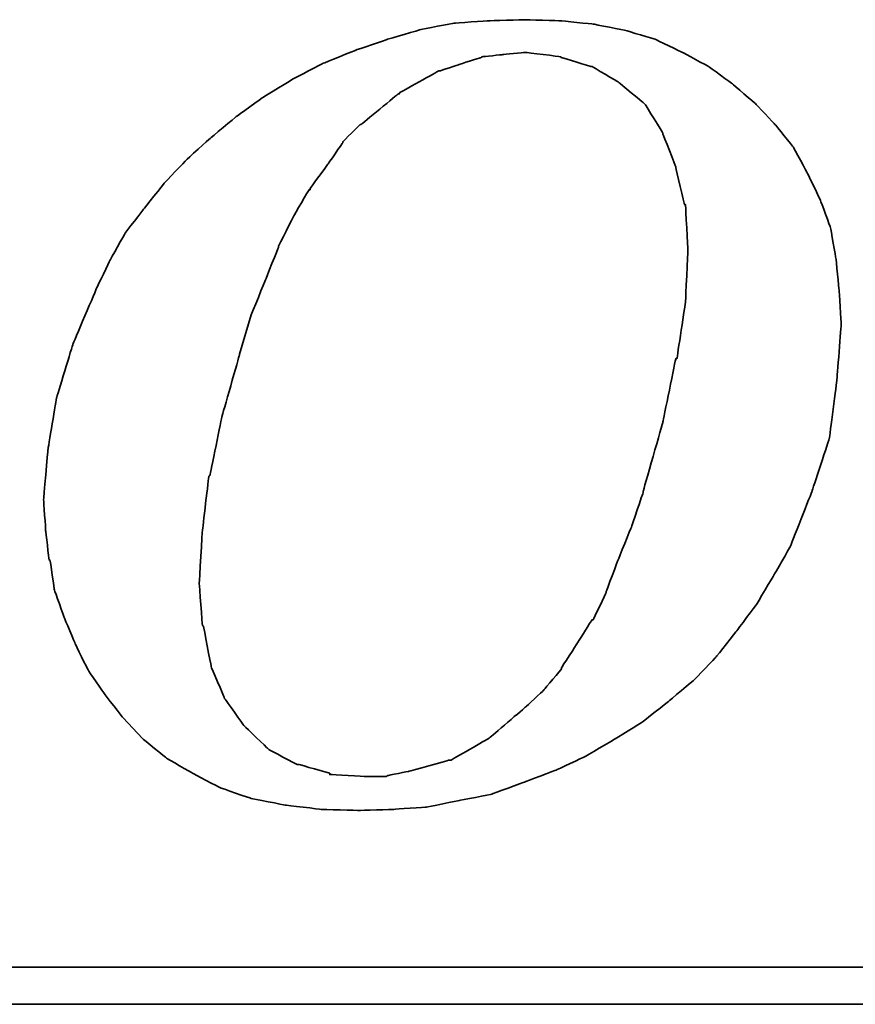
# Model space of a CAD drawing. Header units: millimetres. Extents: x 26 to 424, y -225 to -85.
# Tile 36 of 54: x 320.58 to 324.33, y -185.69 to -181.28. Entities that reach past the tile are written whole.
import ezdxf

# ---------------------------------------------------------------- set-up
doc = ezdxf.new("R2010")
doc.units = ezdxf.units.MM
doc.header["$LTSCALE"] = 0.15
doc.layers.add('DIM', color=4, linetype='CONTINUOUS')
doc.layers.add('layer 1', color=7, linetype='CONTINUOUS')

# ---------------------------------------------------------------- blocks, each defined once
blk = doc.blocks.new('TBI MOTION logo(完整正式版)')
at = {"layer": 'layer 1', "color": 22, "lineweight": 35}
for points, knots in [([(-11.34375, -6.98375), (-11.34375, -6.98375), (-10.91375, -7.43875), (-10.91375, -7.43875), (-10.91375, -7.43875), (-10.91375, -7.43875), (-10.38625, -7.87125), (-10.38625, -7.87125), (-10.38625, -7.87125), (-10.38625, -7.87125), (-9.81125, -8.20375), (-9.81125, -8.20375), (-9.81125, -8.20375), (-9.81125, -8.20375), (-9.21125, -8.51875), (-9.21125, -8.51875), (-9.21125, -8.51875), (-9.21125, -8.51875), (-8.51625, -8.75875), (-8.51625, -8.75875), (-8.51625, -8.75875), (-8.51625, -8.75875), (-7.77125, -8.90375), (-7.77125, -8.90375), (-7.77125, -8.90375), (-7.77125, -8.90375), (-6.97875, -8.99875), (-6.97875, -8.99875), (-6.97875, -8.99875), (-6.97875, -8.99875), (-6.14125, -9.02375), (-6.14125, -9.02375), (-6.14125, -9.02375), (-6.14125, -9.02375), (-5.37125, -8.99875), (-5.37125, -8.99875), (-5.37125, -8.99875), (-5.37125, -8.99875), (-4.65375, -8.94875), (-4.65375, -8.94875), (-4.65375, -8.94875), (-4.65375, -8.94875), (-3.93375, -8.80625), (-3.93375, -8.80625), (-3.93375, -8.80625), (-3.93375, -8.80625), (-3.21375, -8.66375), (-3.21375, -8.66375), (-3.21375, -8.66375), (-3.21375, -8.66375), (-2.49375, -8.39875), (-2.49375, -8.39875), (-2.49375, -8.39875), (-2.49375, -8.39875), (-1.79875, -8.13375), (-1.79875, -8.13375), (-1.79875, -8.13375), (-1.79875, -8.13375), (-1.17375, -7.84375), (-1.17375, -7.84375), (-1.17375, -7.84375), (-1.17375, -7.84375), (-0.52375, -7.46375), (-0.52375, -7.46375), (-0.52375, -7.46375), (-0.52375, -7.46375), (0.10124, -7.07875), (0.10124, -7.07875), (0.10124, -7.07875), (0.10124, -7.07875), (0.67625, -6.62375), (0.67625, -6.62375), (0.67625, -6.62375), (0.67625, -6.62375), (1.24874, -6.14375), (1.24874, -6.14375), (1.24874, -6.14375), (1.24874, -6.14375), (1.72874, -5.64125), (1.72874, -5.64125), (1.72874, -5.64125), (1.72874, -5.64125), (2.18624, -5.06375), (2.18624, -5.06375), (2.18624, -5.06375), (2.18624, -5.06375), (2.61625, -4.48874), (2.61625, -4.48874), (2.61625, -4.48874), (2.61625, -4.48874), (3.00125, -3.83874), (3.00125, -3.83874), (3.00125, -3.83874), (3.00125, -3.83874), (3.36124, -3.21374), (3.36124, -3.21374), (3.36124, -3.21374), (3.36124, -3.21374), (3.84374, -1.99125), (3.84374, -1.99125), (3.84374, -1.99125), (3.84374, -1.99125), (4.22625, -0.81875), (4.22625, -0.81875), (4.22625, -0.81875), (4.22625, -0.81875), (4.39125, 0.45624), (4.39125, 0.45624), (4.39125, 0.45624), (4.39125, 0.45624), (4.48874, 1.70124), (4.48874, 1.70124), (4.48874, 1.70124), (4.48874, 1.70124), (4.43874, 2.44625), (4.43874, 2.44625), (4.43874, 2.44625), (4.43874, 2.44625), (4.36874, 3.14125), (4.36874, 3.14125), (4.36874, 3.14125), (4.36874, 3.14125), (4.25125, 3.81125), (4.25125, 3.81125), (4.25125, 3.81125), (4.25125, 3.81125), (4.03124, 4.41125), (4.03124, 4.41125), (4.03124, 4.41125), (4.03124, 4.41125), (3.74374, 5.01125), (3.74374, 5.01125), (3.74374, 5.01125), (3.74374, 5.01125), (3.43124, 5.58875), (3.43124, 5.58875), (3.43124, 5.58875), (3.43124, 5.58875), (3.02625, 6.09125), (3.02625, 6.09125), (3.02625, 6.09125), (3.02625, 6.09125), (2.59374, 6.54875), (2.59374, 6.54875), (2.59374, 6.54875), (2.59374, 6.54875), (2.09124, 6.98125), (2.09124, 6.98125), (2.09124, 6.98125), (2.09124, 6.98125), (1.56124, 7.36625), (1.56124, 7.36625), (1.56124, 7.36625), (1.56124, 7.36625), (0.98624, 7.67625), (0.98624, 7.67625), (0.98624, 7.67625), (0.98624, 7.67625), (0.38624, 7.96375), (0.38624, 7.96375), (0.38624, 7.96375), (0.38624, 7.96375), (-0.25875, 8.15625), (-0.25875, 8.15625), (-0.25875, 8.15625), (-0.25875, 8.15625), (-0.98125, 8.30125), (-0.98125, 8.30125), (-0.98125, 8.30125), (-0.98125, 8.30125), (-1.70124, 8.37125), (-1.70124, 8.37125), (-1.70124, 8.37125), (-1.70124, 8.37125), (-2.49375, 8.39624), (-2.49375, 8.39624), (-2.49375, 8.39624), (-2.49375, 8.39624), (-3.28625, 8.37125), (-3.28625, 8.37125), (-3.28625, 8.37125), (-3.28625, 8.37125), (-4.05125, 8.32125), (-4.05125, 8.32125), (-4.05125, 8.32125), (-4.05125, 8.32125), (-4.77375, 8.18125), (-4.77375, 8.18125), (-4.77375, 8.18125), (-4.77375, 8.18125), (-5.51625, 7.96375), (-5.51625, 7.96375), (-5.51625, 7.96375), (-5.51625, 7.96375), (-6.21125, 7.72625), (-6.21125, 7.72625), (-6.21125, 7.72625), (-6.21125, 7.72625), (-6.92875, 7.43625), (-6.92875, 7.43625), (-6.92875, 7.43625), (-6.92875, 7.43625), (-7.57875, 7.10125), (-7.57875, 7.10125), (-7.57875, 7.10125), (-7.57875, 7.10125), (-8.24875, 6.69125), (-8.24875, 6.69125), (-8.24875, 6.69125), (-8.24875, 6.69125), (-8.84875, 6.26125), (-8.84875, 6.26125), (-8.84875, 6.26125), (-8.84875, 6.26125), (-9.42625, 5.78125), (-9.42625, 5.78125), (-9.42625, 5.78125), (-9.42625, 5.78125), (-9.95375, 5.30125), (-9.95375, 5.30125), (-9.95375, 5.30125), (-9.95375, 5.30125), (-10.43375, 4.79624), (-10.43375, 4.79624), (-10.43375, 4.79624), (-10.43375, 4.79624), (-10.88875, 4.22125), (-10.88875, 4.22125), (-10.88875, 4.22125), (-10.88875, 4.22125), (-11.29875, 3.69375), (-11.29875, 3.69375), (-11.29875, 3.69375), (-11.29875, 3.69375), (-11.63375, 3.09125), (-11.63375, 3.09125), (-11.63375, 3.09125), (-11.63375, 3.09125), (-11.91875, 2.49625), (-11.91875, 2.49625), (-11.91875, 2.49625), (-11.91875, 2.49625), (-12.44875, 1.24625), (-12.44875, 1.24625), (-12.44875, 1.24625), (-12.44875, 1.24625), (-12.80875, 0.06874), (-12.80875, 0.06874), (-12.80875, 0.06874), (-12.80875, 0.06874), (-12.99875, -1.07875), (-12.99875, -1.07875), (-12.99875, -1.07875), (-12.99875, -1.07875), (-13.09375, -2.18375), (-13.09375, -2.18375), (-13.09375, -2.18375), (-13.09375, -2.18375), (-13.04875, -2.85375), (-13.04875, -2.85375), (-13.04875, -2.85375), (-13.04875, -2.85375), (-12.97375, -3.50375), (-12.97375, -3.50375), (-12.97375, -3.50375), (-12.97375, -3.50375), (-12.95375, -3.50375), (-12.95375, -3.50375), (-12.95375, -3.50375), (-12.95375, -3.50375), (-12.85375, -4.17375), (-12.85375, -4.17375), (-12.85375, -4.17375), (-12.85375, -4.17375), (-12.63875, -4.77624), (-12.63875, -4.77624), (-12.63875, -4.77624), (-12.63875, -4.77624), (-12.39875, -5.35125), (-12.39875, -5.35125), (-12.39875, -5.35125), (-12.39875, -5.35125), (-12.11375, -5.92875), (-12.11375, -5.92875), (-12.11375, -5.92875), (-12.11375, -5.92875), (-11.75375, -6.45375), (-11.75375, -6.45375), (-11.75375, -6.45375), (-11.75375, -6.45375), (-11.34375, -6.98375), (-11.34375, -6.98375)], [0, 0, 0, 0, 0.01369863, 0.01369863, 0.01369863, 0.01369864, 0.02739726, 0.02739726, 0.02739726, 0.02739727, 0.04109589, 0.04109589, 0.04109589, 0.0410959, 0.05479452, 0.05479452, 0.05479452, 0.05479453, 0.06849315, 0.06849315, 0.06849315, 0.06849316, 0.08219178, 0.08219178, 0.08219178, 0.08219179, 0.09589041, 0.09589041, 0.09589041, 0.09589042, 0.10958904, 0.10958904, 0.10958904, 0.10958905, 0.12328767, 0.12328767, 0.12328767, 0.12328768, 0.1369863, 0.1369863, 0.1369863, 0.13698631, 0.15068493, 0.15068493, 0.15068493, 0.15068494, 0.16438356, 0.16438356, 0.16438356, 0.16438357, 0.17808219, 0.17808219, 0.17808219, 0.1780822, 0.19178082, 0.19178082, 0.19178082, 0.19178083, 0.20547945, 0.20547945, 0.20547945, 0.20547946, 0.21917808, 0.21917808, 0.21917808, 0.21917809, 0.23287671, 0.23287671, 0.23287671, 0.23287672, 0.24657534, 0.24657534, 0.24657534, 0.24657535, 0.26027397, 0.26027397, 0.26027397, 0.26027398, 0.2739726, 0.2739726, 0.2739726, 0.27397261, 0.28767123, 0.28767123, 0.28767123, 0.28767124, 0.30136986, 0.30136986, 0.30136986, 0.30136987, 0.31506849, 0.31506849, 0.31506849, 0.3150685, 0.32876712, 0.32876712, 0.32876712, 0.32876713, 0.34246575, 0.34246575, 0.34246575, 0.34246576, 0.35616438, 0.35616438, 0.35616438, 0.35616439, 0.36986301, 0.36986301, 0.36986301, 0.36986302, 0.38356164, 0.38356164, 0.38356164, 0.38356165, 0.39726027, 0.39726027, 0.39726027, 0.39726028, 0.4109589, 0.4109589, 0.4109589, 0.41095891, 0.42465753, 0.42465753, 0.42465753, 0.42465754, 0.43835616, 0.43835616, 0.43835616, 0.43835617, 0.45205479, 0.45205479, 0.45205479, 0.4520548, 0.46575342, 0.46575342, 0.46575342, 0.46575343, 0.47945205, 0.47945205, 0.47945205, 0.47945206, 0.49315068, 0.49315068, 0.49315068, 0.49315069, 0.50684932, 0.50684932, 0.50684932, 0.50684933, 0.52054795, 0.52054795, 0.52054795, 0.52054796, 0.53424658, 0.53424658, 0.53424658, 0.53424659, 0.54794521, 0.54794521, 0.54794521, 0.54794522, 0.56164384, 0.56164384, 0.56164384, 0.56164385, 0.57534247, 0.57534247, 0.57534247, 0.57534248, 0.5890411, 0.5890411, 0.5890411, 0.58904111, 0.60273973, 0.60273973, 0.60273973, 0.60273974, 0.61643836, 0.61643836, 0.61643836, 0.61643837, 0.63013699, 0.63013699, 0.63013699, 0.630137, 0.64383562, 0.64383562, 0.64383562, 0.64383563, 0.65753425, 0.65753425, 0.65753425, 0.65753426, 0.67123288, 0.67123288, 0.67123288, 0.67123289, 0.68493151, 0.68493151, 0.68493151, 0.68493152, 0.69863014, 0.69863014, 0.69863014, 0.69863015, 0.71232877, 0.71232877, 0.71232877, 0.71232878, 0.7260274, 0.7260274, 0.7260274, 0.72602741, 0.73972603, 0.73972603, 0.73972603, 0.73972604, 0.75342466, 0.75342466, 0.75342466, 0.75342467, 0.76712329, 0.76712329, 0.76712329, 0.7671233, 0.78082192, 0.78082192, 0.78082192, 0.78082193, 0.79452055, 0.79452055, 0.79452055, 0.79452056, 0.80821918, 0.80821918, 0.80821918, 0.80821919, 0.82191781, 0.82191781, 0.82191781, 0.82191782, 0.83561644, 0.83561644, 0.83561644, 0.83561645, 0.84931507, 0.84931507, 0.84931507, 0.84931508, 0.8630137, 0.8630137, 0.8630137, 0.86301371, 0.87671233, 0.87671233, 0.87671233, 0.87671234, 0.89041096, 0.89041096, 0.89041096, 0.89041097, 0.90410959, 0.90410959, 0.90410959, 0.9041096, 0.91780822, 0.91780822, 0.91780822, 0.91780823, 0.93150685, 0.93150685, 0.93150685, 0.93150686, 0.94520548, 0.94520548, 0.94520548, 0.94520549, 0.95890411, 0.95890411, 0.95890411, 0.95890412, 0.97260274, 0.97260274, 0.97260274, 0.97260275, 0.98630137, 0.98630137, 0.98630137, 0.98630138, 1, 1, 1, 1]), ([(-8.77875, 1.03124), (-8.77875, 1.03124), (-8.51625, 1.89625), (-8.51625, 1.89625), (-8.51625, 1.89625), (-8.51625, 1.89625), (-8.20375, 2.66375), (-8.20375, 2.66375), (-8.20375, 2.66375), (-8.20375, 2.66375), (-7.91625, 3.38125), (-7.91625, 3.38125), (-7.91625, 3.38125), (-7.91625, 3.38125), (-7.91625, 3.40624), (-7.91625, 3.40624), (-7.91625, 3.40624), (-7.91625, 3.40624), (-7.57875, 4.07624), (-7.57875, 4.07624), (-7.57875, 4.07624), (-7.57875, 4.07624), (-7.24375, 4.65125), (-7.24375, 4.65125), (-7.24375, 4.65125), (-7.24375, 4.65125), (-7.21875, 4.65125), (-7.21875, 4.65125), (-7.21875, 4.65125), (-7.21875, 4.65125), (-7.21875, 4.67624), (-7.21875, 4.67624), (-7.21875, 4.67624), (-7.21875, 4.67624), (-6.83625, 5.20375), (-6.83625, 5.20375), (-6.83625, 5.20375), (-6.83625, 5.20375), (-6.49875, 5.68625), (-6.49875, 5.68625), (-6.49875, 5.68625), (-6.49875, 5.68625), (-6.49875, 5.70625), (-6.49875, 5.70625), (-6.49875, 5.70625), (-6.49875, 5.70625), (-6.11625, 6.09125), (-6.11625, 6.09125), (-6.11625, 6.09125), (-6.11625, 6.09125), (-6.09125, 6.09125), (-6.09125, 6.09125), (-6.09125, 6.09125), (-6.09125, 6.09125), (-5.27375, 6.76625), (-5.27375, 6.76625), (-5.27375, 6.76625), (-5.27375, 6.76625), (-5.24875, 6.76625), (-5.24875, 6.76625), (-5.24875, 6.76625), (-5.24875, 6.76625), (-5.24875, 6.78625), (-5.24875, 6.78625), (-5.24875, 6.78625), (-5.24875, 6.78625), (-4.38875, 7.26624), (-4.38875, 7.26624), (-4.38875, 7.26624), (-4.38875, 7.26624), (-4.36125, 7.26624), (-4.36125, 7.26624), (-4.36125, 7.26624), (-4.36125, 7.26624), (-3.93375, 7.41125), (-3.93375, 7.41125), (-3.93375, 7.41125), (-3.93375, 7.41125), (-3.47375, 7.55625), (-3.47375, 7.55625), (-3.47375, 7.55625), (-3.47375, 7.55625), (-3.45375, 7.55625), (-3.45375, 7.55625), (-3.45375, 7.55625), (-3.45375, 7.55625), (-3.42875, 7.58124), (-3.42875, 7.58124), (-3.42875, 7.58124), (-3.42875, 7.58124), (-2.97375, 7.62625), (-2.97375, 7.62625), (-2.97375, 7.62625), (-2.97375, 7.62625), (-2.49375, 7.67625), (-2.49375, 7.67625), (-2.49375, 7.67625), (-2.49375, 7.67625), (-2.46875, 7.67625), (-2.46875, 7.67625), (-2.46875, 7.67625), (-2.46875, 7.67625), (-1.70124, 7.58124), (-1.70124, 7.58124), (-1.70124, 7.58124), (-1.70124, 7.58124), (-1.67875, 7.55625), (-1.67875, 7.55625), (-1.67875, 7.55625), (-1.67875, 7.55625), (-1.65375, 7.55625), (-1.65375, 7.55625), (-1.65375, 7.55625), (-1.65375, 7.55625), (-1.03125, 7.36625), (-1.03125, 7.36625), (-1.03125, 7.36625), (-1.03125, 7.36625), (-1.00625, 7.36625), (-1.00625, 7.36625), (-1.00625, 7.36625), (-1.00625, 7.36625), (-0.43124, 7.02624), (-0.43124, 7.02624), (-0.43124, 7.02624), (-0.43124, 7.02624), (-0.40625, 7.00624), (-0.40625, 7.00624), (-0.40625, 7.00624), (-0.40625, 7.00624), (0.12124, 6.57124), (0.12124, 6.57124), (0.12124, 6.57124), (0.12124, 6.57124), (0.14624, 6.54875), (0.14624, 6.54875), (0.14624, 6.54875), (0.14624, 6.54875), (0.17124, 6.52375), (0.17124, 6.52375), (0.17124, 6.52375), (0.17124, 6.52375), (0.55625, 5.89875), (0.55625, 5.89875), (0.55625, 5.89875), (0.55625, 5.89875), (0.55625, 5.87625), (0.55625, 5.87625), (0.55625, 5.87625), (0.55625, 5.87625), (0.84124, 5.15625), (0.84124, 5.15625), (0.84124, 5.15625), (0.84124, 5.15625), (0.84124, 5.13125), (0.84124, 5.13125), (0.84124, 5.13125), (0.84124, 5.13125), (1.03624, 4.31875), (1.03624, 4.31875), (1.03624, 4.31875), (1.03624, 4.31875), (1.05624, 4.31875), (1.05624, 4.31875), (1.05624, 4.31875), (1.05624, 4.31875), (1.05624, 4.29125), (1.05624, 4.29125), (1.05624, 4.29125), (1.05624, 4.29125), (1.10625, 3.33125), (1.10625, 3.33125), (1.10625, 3.33125), (1.10625, 3.33125), (1.10625, 3.30875), (1.10625, 3.30875), (1.10625, 3.30875), (1.10625, 3.30875), (1.05624, 2.20624), (1.05624, 2.20624), (1.05624, 2.20624), (1.05624, 2.20624), (1.05624, 2.18124), (1.05624, 2.18124), (1.05624, 2.18124), (1.05624, 2.18124), (0.86624, 0.93624), (0.86624, 0.93624), (0.86624, 0.93624), (0.86624, 0.93624), (0.84124, 0.93624), (0.84124, 0.93624), (0.84124, 0.93624), (0.84124, 0.93624), (0.55625, -0.45874), (0.55625, -0.45874), (0.55625, -0.45874), (0.55625, -0.45874), (0.12124, -1.99125), (0.12124, -1.99125), (0.12124, -1.99125), (0.12124, -1.99125), (0.12124, -2.01874), (0.12124, -2.01874), (0.12124, -2.01874), (0.12124, -2.01874), (-0.13874, -2.78375), (-0.13874, -2.78375), (-0.13874, -2.78375), (-0.13874, -2.78375), (-0.43124, -3.50375), (-0.43124, -3.50375), (-0.43124, -3.50375), (-0.43124, -3.50375), (-0.69375, -4.19875), (-0.69375, -4.19875), (-0.69375, -4.19875), (-0.69375, -4.19875), (-0.69375, -4.22375), (-0.69375, -4.22375), (-0.69375, -4.22375), (-0.69375, -4.22375), (-0.98125, -4.82374), (-0.98125, -4.82374), (-0.98125, -4.82374), (-0.98125, -4.82374), (-1.00625, -4.82374), (-1.00625, -4.82374), (-1.00625, -4.82374), (-1.00625, -4.82374), (-1.33875, -5.35125), (-1.33875, -5.35125), (-1.33875, -5.35125), (-1.33875, -5.35125), (-1.67875, -5.87875), (-1.67875, -5.87875), (-1.67875, -5.87875), (-1.67875, -5.87875), (-1.67875, -5.90375), (-1.67875, -5.90375), (-1.67875, -5.90375), (-1.67875, -5.90375), (-2.05875, -6.35875), (-2.05875, -6.35875), (-2.05875, -6.35875), (-2.05875, -6.35875), (-2.08375, -6.38375), (-2.08375, -6.38375), (-2.08375, -6.38375), (-2.08375, -6.38375), (-2.46875, -6.74375), (-2.46875, -6.74375), (-2.46875, -6.74375), (-2.46875, -6.74375), (-3.25875, -7.41625), (-3.25875, -7.41625), (-3.25875, -7.41625), (-3.25875, -7.41625), (-3.28625, -7.43875), (-3.28625, -7.43875), (-3.28625, -7.43875), (-3.28625, -7.43875), (-4.12375, -7.91875), (-4.12375, -7.91875), (-4.12375, -7.91875), (-4.12375, -7.91875), (-4.14875, -7.91875), (-4.14875, -7.91875), (-4.14875, -7.91875), (-4.14875, -7.91875), (-4.17125, -7.91875), (-4.17125, -7.91875), (-4.17125, -7.91875), (-4.17125, -7.91875), (-5.03375, -8.15875), (-5.03375, -8.15875), (-5.03375, -8.15875), (-5.03375, -8.15875), (-5.51625, -8.25625), (-5.51625, -8.25625), (-5.51625, -8.25625), (-5.51625, -8.25625), (-5.54125, -8.27875), (-5.54125, -8.27875), (-5.54125, -8.27875), (-5.54125, -8.27875), (-5.56375, -8.27875), (-5.56375, -8.27875), (-5.56375, -8.27875), (-5.56375, -8.27875), (-5.99625, -8.27875), (-5.99625, -8.27875), (-5.99625, -8.27875), (-5.99625, -8.27875), (-6.76375, -8.23125), (-6.76375, -8.23125), (-6.76375, -8.23125), (-6.76375, -8.23125), (-6.78875, -8.23125), (-6.78875, -8.23125), (-6.78875, -8.23125), (-6.78875, -8.23125), (-6.78875, -8.20375), (-6.78875, -8.20375), (-6.78875, -8.20375), (-6.78875, -8.20375), (-7.45875, -8.01375), (-7.45875, -8.01375), (-7.45875, -8.01375), (-7.45875, -8.01375), (-7.48375, -8.01375), (-7.48375, -8.01375), (-7.48375, -8.01375), (-7.48375, -8.01375), (-7.50875, -8.01375), (-7.50875, -8.01375), (-7.50875, -8.01375), (-7.50875, -8.01375), (-8.13125, -7.67875), (-8.13125, -7.67875), (-8.13125, -7.67875), (-8.13125, -7.67875), (-8.15625, -7.65375), (-8.15625, -7.65375), (-8.15625, -7.65375), (-8.15625, -7.65375), (-8.65875, -7.17375), (-8.65875, -7.17375), (-8.65875, -7.17375), (-8.65875, -7.17375), (-8.68375, -7.14875), (-8.68375, -7.14875), (-8.68375, -7.14875), (-8.68375, -7.14875), (-9.08875, -6.57375), (-9.08875, -6.57375), (-9.08875, -6.57375), (-9.08875, -6.57375), (-9.11375, -6.54875), (-9.11375, -6.54875), (-9.11375, -6.54875), (-9.11375, -6.54875), (-9.11375, -6.52875), (-9.11375, -6.52875), (-9.11375, -6.52875), (-9.11375, -6.52875), (-9.40375, -5.85375), (-9.40375, -5.85375), (-9.40375, -5.85375), (-9.40375, -5.85375), (-9.40375, -5.82875), (-9.40375, -5.82875), (-9.40375, -5.82875), (-9.40375, -5.82875), (-9.56875, -4.96875), (-9.56875, -4.96875), (-9.56875, -4.96875), (-9.56875, -4.96875), (-9.59375, -4.94375), (-9.59375, -4.94375), (-9.59375, -4.94375), (-9.59375, -4.94375), (-9.66375, -4.03375), (-9.66375, -4.03375), (-9.66375, -4.03375), (-9.66375, -4.03375), (-9.66375, -4.00875), (-9.66375, -4.00875), (-9.66375, -4.00875), (-9.66375, -4.00875), (-9.59375, -2.85375), (-9.59375, -2.85375), (-9.59375, -2.85375), (-9.59375, -2.85375), (-9.45125, -1.65875), (-9.45125, -1.65875), (-9.45125, -1.65875), (-9.45125, -1.65875), (-9.42625, -1.63375), (-9.42625, -1.63375), (-9.42625, -1.63375), (-9.42625, -1.63375), (-9.16125, -0.33875), (-9.16125, -0.33875), (-9.16125, -0.33875), (-9.16125, -0.33875), (-8.77875, 1.00624), (-8.77875, 1.00624), (-8.77875, 1.00624), (-8.77875, 1.00624), (-8.77875, 1.03124), (-8.77875, 1.03124)], [0, 0, 0, 0, 0.01020408, 0.01020408, 0.01020408, 0.01020409, 0.02040816, 0.02040816, 0.02040816, 0.02040817, 0.03061224, 0.03061224, 0.03061224, 0.03061225, 0.04081633, 0.04081633, 0.04081633, 0.04081634, 0.05102041, 0.05102041, 0.05102041, 0.05102042, 0.06122449, 0.06122449, 0.06122449, 0.0612245, 0.07142857, 0.07142857, 0.07142857, 0.07142858, 0.08163265, 0.08163265, 0.08163265, 0.08163266, 0.09183673, 0.09183673, 0.09183673, 0.09183674, 0.10204082, 0.10204082, 0.10204082, 0.10204083, 0.1122449, 0.1122449, 0.1122449, 0.11224491, 0.12244898, 0.12244898, 0.12244898, 0.12244899, 0.13265306, 0.13265306, 0.13265306, 0.13265307, 0.14285714, 0.14285714, 0.14285714, 0.14285715, 0.15306122, 0.15306122, 0.15306122, 0.15306123, 0.16326531, 0.16326531, 0.16326531, 0.16326532, 0.17346939, 0.17346939, 0.17346939, 0.1734694, 0.18367347, 0.18367347, 0.18367347, 0.18367348, 0.19387755, 0.19387755, 0.19387755, 0.19387756, 0.20408163, 0.20408163, 0.20408163, 0.20408164, 0.21428571, 0.21428571, 0.21428571, 0.21428572, 0.2244898, 0.2244898, 0.2244898, 0.22448981, 0.23469388, 0.23469388, 0.23469388, 0.23469389, 0.24489796, 0.24489796, 0.24489796, 0.24489797, 0.25510204, 0.25510204, 0.25510204, 0.25510205, 0.26530612, 0.26530612, 0.26530612, 0.26530613, 0.2755102, 0.2755102, 0.2755102, 0.27551021, 0.28571429, 0.28571429, 0.28571429, 0.2857143, 0.29591837, 0.29591837, 0.29591837, 0.29591838, 0.30612245, 0.30612245, 0.30612245, 0.30612246, 0.31632653, 0.31632653, 0.31632653, 0.31632654, 0.32653061, 0.32653061, 0.32653061, 0.32653062, 0.33673469, 0.33673469, 0.33673469, 0.3367347, 0.34693878, 0.34693878, 0.34693878, 0.34693879, 0.35714286, 0.35714286, 0.35714286, 0.35714287, 0.36734694, 0.36734694, 0.36734694, 0.36734695, 0.37755102, 0.37755102, 0.37755102, 0.37755103, 0.3877551, 0.3877551, 0.3877551, 0.38775511, 0.39795918, 0.39795918, 0.39795918, 0.39795919, 0.40816327, 0.40816327, 0.40816327, 0.40816328, 0.41836735, 0.41836735, 0.41836735, 0.41836736, 0.42857143, 0.42857143, 0.42857143, 0.42857144, 0.43877551, 0.43877551, 0.43877551, 0.43877552, 0.44897959, 0.44897959, 0.44897959, 0.4489796, 0.45918367, 0.45918367, 0.45918367, 0.45918368, 0.46938776, 0.46938776, 0.46938776, 0.46938777, 0.47959184, 0.47959184, 0.47959184, 0.47959185, 0.48979592, 0.48979592, 0.48979592, 0.48979593, 0.5, 0.5, 0.5, 0.50000001, 0.51020408, 0.51020408, 0.51020408, 0.51020409, 0.52040816, 0.52040816, 0.52040816, 0.52040817, 0.53061224, 0.53061224, 0.53061224, 0.53061225, 0.54081633, 0.54081633, 0.54081633, 0.54081634, 0.55102041, 0.55102041, 0.55102041, 0.55102042, 0.56122449, 0.56122449, 0.56122449, 0.5612245, 0.57142857, 0.57142857, 0.57142857, 0.57142858, 0.58163265, 0.58163265, 0.58163265, 0.58163266, 0.59183673, 0.59183673, 0.59183673, 0.59183674, 0.60204082, 0.60204082, 0.60204082, 0.60204083, 0.6122449, 0.6122449, 0.6122449, 0.61224491, 0.62244898, 0.62244898, 0.62244898, 0.62244899, 0.63265306, 0.63265306, 0.63265306, 0.63265307, 0.64285714, 0.64285714, 0.64285714, 0.64285715, 0.65306122, 0.65306122, 0.65306122, 0.65306123, 0.66326531, 0.66326531, 0.66326531, 0.66326532, 0.67346939, 0.67346939, 0.67346939, 0.6734694, 0.68367347, 0.68367347, 0.68367347, 0.68367348, 0.69387755, 0.69387755, 0.69387755, 0.69387756, 0.70408163, 0.70408163, 0.70408163, 0.70408164, 0.71428571, 0.71428571, 0.71428571, 0.71428572, 0.7244898, 0.7244898, 0.7244898, 0.72448981, 0.73469388, 0.73469388, 0.73469388, 0.73469389, 0.74489796, 0.74489796, 0.74489796, 0.74489797, 0.75510204, 0.75510204, 0.75510204, 0.75510205, 0.76530612, 0.76530612, 0.76530612, 0.76530613, 0.7755102, 0.7755102, 0.7755102, 0.77551021, 0.78571429, 0.78571429, 0.78571429, 0.7857143, 0.79591837, 0.79591837, 0.79591837, 0.79591838, 0.80612245, 0.80612245, 0.80612245, 0.80612246, 0.81632653, 0.81632653, 0.81632653, 0.81632654, 0.82653061, 0.82653061, 0.82653061, 0.82653062, 0.83673469, 0.83673469, 0.83673469, 0.8367347, 0.84693878, 0.84693878, 0.84693878, 0.84693879, 0.85714286, 0.85714286, 0.85714286, 0.85714287, 0.86734694, 0.86734694, 0.86734694, 0.86734695, 0.87755102, 0.87755102, 0.87755102, 0.87755103, 0.8877551, 0.8877551, 0.8877551, 0.88775511, 0.89795918, 0.89795918, 0.89795918, 0.89795919, 0.90816327, 0.90816327, 0.90816327, 0.90816328, 0.91836735, 0.91836735, 0.91836735, 0.91836736, 0.92857143, 0.92857143, 0.92857143, 0.92857144, 0.93877551, 0.93877551, 0.93877551, 0.93877552, 0.94897959, 0.94897959, 0.94897959, 0.9489796, 0.95918367, 0.95918367, 0.95918367, 0.95918368, 0.96938776, 0.96938776, 0.96938776, 0.96938777, 0.97959184, 0.97959184, 0.97959184, 0.97959185, 0.98979592, 0.98979592, 0.98979592, 0.98979593, 1, 1, 1, 1]), ([(75.90875, -9.47875), (75.90875, -9.47875), (75.90875, -12.28625), (75.90875, -12.28625), (75.90875, -12.28625), (75.90875, -12.28625), (75.90875, -12.47875), (75.90875, -12.47875), (75.90875, -12.47875), (75.90875, -12.47875), (75.71625, -12.47875), (75.71625, -12.47875), (75.71625, -12.47875), (75.71625, -12.47875), (-88.32875, -12.47875), (-88.32875, -12.47875), (-88.32875, -12.47875), (-88.32875, -12.47875), (-88.32875, -13.29375), (-88.32875, -13.29375), (-88.32875, -13.29375), (-88.32875, -13.29375), (82.89125, -13.29375), (82.89125, -13.29375), (82.89125, -13.29375), (82.89125, -13.29375), (75.90875, -9.47875), (75.90875, -9.47875)], [0, 0, 0, 0, 0.14285714, 0.14285714, 0.14285714, 0.14285715, 0.28571429, 0.28571429, 0.28571429, 0.2857143, 0.42857143, 0.42857143, 0.42857143, 0.42857144, 0.57142857, 0.57142857, 0.57142857, 0.57142858, 0.71428571, 0.71428571, 0.71428571, 0.71428572, 0.85714286, 0.85714286, 0.85714286, 0.85714287, 1, 1, 1, 1])]:
    blk.add_open_spline(points, degree=3, knots=knots, dxfattribs=at)

msp = doc.modelspace()

# ---------------------------------------------------------------- block references
at = {"layer": 'DIM', "color": 0, "xscale": 0.203283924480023, "yscale": 0.203283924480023, "zscale": 0.203283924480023}
msp.add_blockref('TBI MOTION logo(完整正式版)', (323.3513, -182.9848), dxfattribs=at)

doc.saveas('drawing.dxf')
